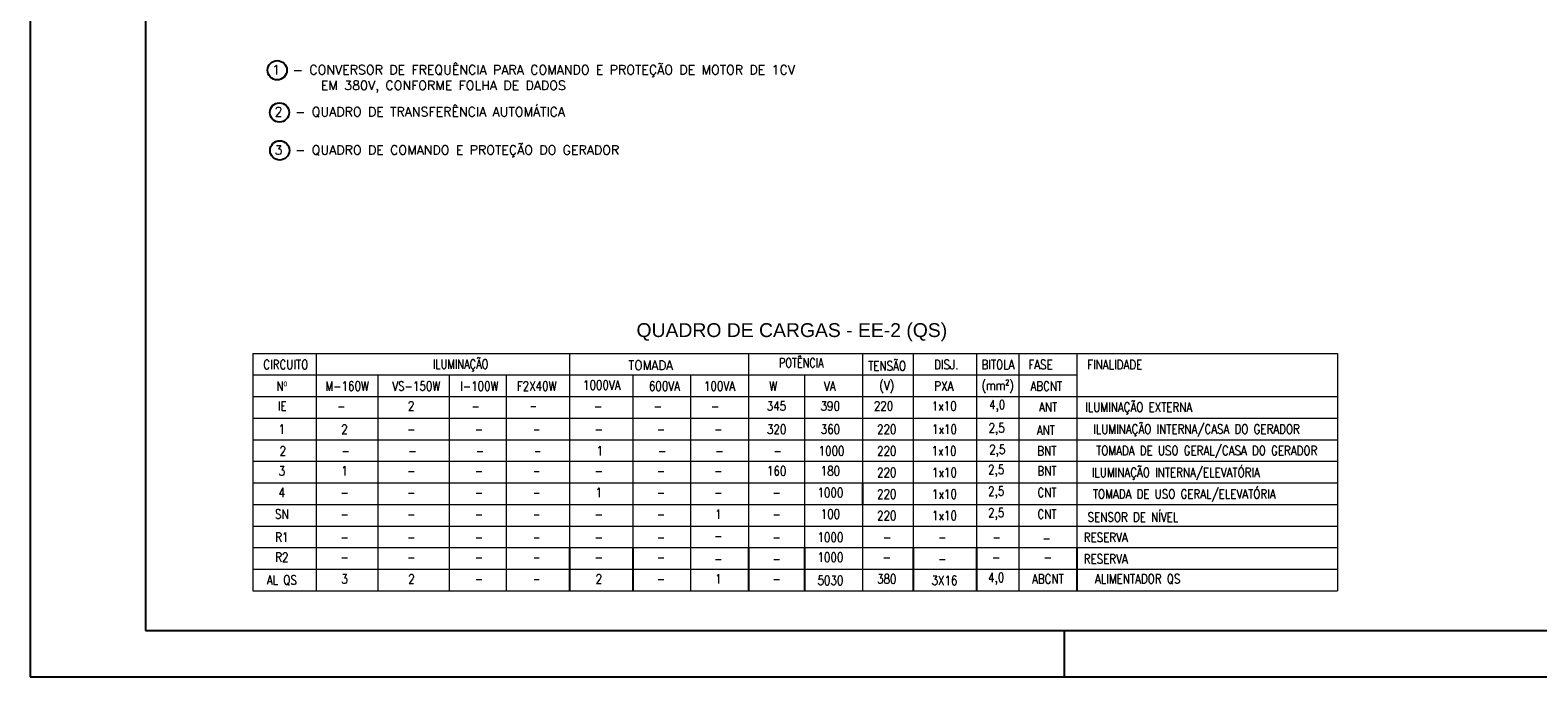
# Model space of a CAD drawing. Header units: millimetres. Extents: x 658.9 to 718.3, y 620.4 to 662.4.
# Tile 1 of 5: x 658.9 to 691.5, y 620.4 to 634.4. Entities that reach past the tile are written whole.
import ezdxf
from ezdxf.enums import TextEntityAlignment as Align

# ---------------------------------------------------------------- set-up
doc = ezdxf.new("R2010")
doc.units = ezdxf.units.MM
for name, color, linetype in [('ELE_QUAD.', 2, 'Continuous'), ('ETXT004', 4, 'Continuous'), ('ETXTE255C', 2, 'Continuous'), ('PADRÃO', 4, 'Continuous'), ('TEXTO', 7, 'Continuous')]:
    doc.layers.add(name, color=color, linetype=linetype)
doc.styles.add('LETRAS', font='romans.shx', dxfattribs={"height": 0.007874})
doc.styles.add('ROMANS', font='romans.shx')
doc.styles.add('STYLE-ARIAL_3', font='ARIAL.TTF')

msp = doc.modelspace()

# ---------------------------------------------------------------- linework, layer by layer
at = {"layer": 'ELE_QUAD.', "color": 7, "linetype": 'Continuous', "lineweight": 5}
for p, q in [((663.71, 627.409), (670.905, 627.409)), ((663.71, 627.409), (663.71, 622.269)), ((665.082, 627.409), (665.082, 622.269)), ((670.386, 627.409), (687.202, 627.409)), ((670.573, 627.409), (670.573, 626.476)), ((674.449, 627.409), (674.449, 626.476)), ((676.917, 627.409), (676.917, 626.476)), ((678.016, 627.409), (678.016, 626.476)), ((679.382, 627.409), (679.382, 626.476)), ((679.382, 627.409), (679.382, 626.476)), ((680.303, 627.409), (680.303, 626.476)), ((680.303, 627.409), (680.303, 626.476)), ((680.303, 627.409), (680.303, 626.476)), ((681.555, 627.409), (681.555, 626.476)), ((687.202, 627.409), (687.202, 622.269)), ((663.71, 626.944), (670.573, 626.944)), ((666.419, 626.944), (666.419, 622.269)), ((667.965, 626.944), (667.965, 622.269)), ((669.2, 626.944), (669.2, 622.269)), ((670.573, 626.944), (681.555, 626.944)), ((671.945, 626.944), (671.945, 626.476)), ((673.189, 626.944), (673.189, 626.476)), ((675.657, 626.944), (675.657, 626.476)), ((663.71, 626.476), (670.573, 626.476)), ((670.573, 626.476), (687.202, 626.476)), ((670.573, 626.476), (687.202, 626.476)), ((670.573, 626.476), (670.573, 622.269)), ((670.573, 626.476), (670.573, 622.269)), ((671.945, 626.476), (671.945, 622.269)), ((673.189, 626.476), (673.189, 622.269)), ((674.449, 626.476), (674.449, 622.269)), ((675.657, 626.476), (675.657, 622.269)), ((676.917, 626.476), (676.917, 622.269)), ((678.016, 626.476), (678.016, 622.269)), ((679.382, 626.476), (679.382, 622.269)), ((679.382, 626.476), (679.382, 622.269)), ((680.303, 626.476), (680.303, 622.269)), ((680.303, 626.476), (680.303, 622.269)), ((680.303, 626.476), (680.303, 622.269)), ((681.555, 626.476), (681.555, 622.269)), ((663.71, 626.009), (670.573, 626.009)), ((670.573, 626.009), (687.202, 626.009)), ((670.573, 626.009), (670.573, 622.269)), ((670.573, 626.009), (670.573, 622.269)), ((671.945, 626.009), (671.945, 622.269)), ((673.189, 626.009), (673.189, 622.269)), ((674.449, 626.009), (674.449, 622.269)), ((675.657, 626.009), (675.657, 622.269)), ((676.917, 626.009), (676.917, 622.269)), ((678.016, 626.009), (678.016, 622.269)), ((679.382, 626.009), (679.382, 622.269)), ((679.382, 626.009), (679.382, 622.269)), ((680.303, 626.009), (680.303, 622.269)), ((680.303, 626.009), (680.303, 622.269)), ((680.303, 626.009), (680.303, 622.269)), ((681.555, 626.009), (681.555, 622.269)), ((663.71, 625.541), (670.573, 625.541)), ((670.573, 625.541), (687.202, 625.541)), ((670.573, 625.541), (687.202, 625.541)), ((670.573, 625.541), (687.202, 625.541)), ((670.573, 625.541), (687.202, 625.541)), ((663.71, 625.074), (670.573, 625.074)), ((670.573, 625.074), (687.202, 625.074)), ((663.71, 624.606), (670.573, 624.606)), ((670.573, 624.606), (687.202, 624.606)), ((670.573, 624.606), (687.202, 624.606)), ((670.573, 624.606), (687.202, 624.606)), ((670.573, 624.606), (687.202, 624.606)), ((663.71, 624.139), (670.573, 624.139)), ((670.573, 624.139), (687.202, 624.139)), ((670.573, 624.139), (687.202, 624.139)), ((670.573, 624.139), (687.202, 624.139)), ((670.573, 624.139), (687.202, 624.139)), ((676.917, 624.139), (676.917, 623.671)), ((676.917, 624.139), (676.917, 623.671)), ((663.71, 623.671), (670.573, 623.671)), ((670.573, 623.671), (687.202, 623.671)), ((670.573, 623.671), (687.202, 623.671)), ((670.573, 623.671), (687.202, 623.671)), ((670.573, 623.671), (687.202, 623.671)), ((670.573, 623.671), (687.202, 623.671)), ((670.573, 623.671), (687.202, 623.671)), ((670.573, 623.671), (687.202, 623.671)), ((670.573, 623.671), (687.202, 623.671)), ((670.573, 623.671), (687.202, 623.671)), ((663.71, 623.204), (670.573, 623.204)), ((670.573, 623.204), (687.202, 623.204)), ((670.573, 623.204), (687.202, 623.204)), ((670.573, 623.204), (687.202, 623.204)), ((670.573, 623.204), (687.202, 623.204)), ((680.303, 623.204), (680.303, 622.269)), ((680.303, 623.204), (680.303, 622.269)), ((680.303, 623.204), (680.303, 622.269)), ((680.303, 623.204), (680.303, 622.269)), ((680.303, 623.204), (680.303, 622.269)), ((680.303, 623.204), (680.303, 622.269)), ((663.71, 622.736), (687.202, 622.736)), ((663.71, 622.269), (687.202, 622.269))]:
    msp.add_line(p, q, dxfattribs=at)
at = {"layer": 'ELE_QUAD.', "linetype": 'Continuous', "lineweight": 5}
msp.add_line((670.573, 626.944), (670.573, 626.476), dxfattribs=at)
at = {"layer": 'ETXTE255C', "color": 7, "linetype": 'Continuous'}
for p, q in [((676.917, 624.606), (676.917, 624.139)), ((676.917, 624.606), (676.917, 624.139)), ((670.573, 623.204), (670.573, 622.269)), ((670.573, 623.204), (670.573, 622.269)), ((670.573, 623.204), (670.573, 622.269)), ((670.573, 623.204), (670.573, 622.269)), ((671.945, 623.204), (671.945, 622.269)), ((671.945, 623.204), (671.945, 622.269)), ((674.449, 623.204), (674.449, 622.269)), ((674.449, 623.204), (674.449, 622.269)), ((675.657, 623.204), (675.657, 622.269)), ((675.657, 623.204), (675.657, 622.269)), ((678.016, 623.204), (678.016, 622.269)), ((678.016, 623.204), (678.016, 622.269)), ((679.382, 623.204), (679.382, 622.269)), ((679.382, 623.204), (679.382, 622.269)), ((679.382, 623.204), (679.382, 622.269)), ((679.382, 623.204), (679.382, 622.269)), ((681.555, 623.204), (681.555, 622.269)), ((681.555, 623.204), (681.555, 622.269))]:
    msp.add_line(p, q, dxfattribs=at)
at = {"layer": 'PADRÃO', "color": 2}
for p, q in [((658.889, 662.407), (658.889, 620.407)), ((681.289, 620.407), (681.289, 621.407)), ((658.889, 620.407), (718.289, 620.407))]:
    msp.add_line(p, q, dxfattribs=at)
at = {"layer": 'PADRÃO', "color": 1}
for p, q in [((661.389, 661.407), (661.389, 621.407)), ((661.389, 621.407), (717.289, 621.407))]:
    msp.add_line(p, q, dxfattribs=at)
at = {"layer": 'TEXTO', "color": 2}
for centre in [(664.24, 633.543), (664.289, 632.628), (664.294, 631.807)]:
    msp.add_circle(centre, 0.209, dxfattribs=at)

# ---------------------------------------------------------------- texts
at = {"layer": 'ETXT004', "color": 2, "style": 'STYLE-ARIAL_3'}
msp.add_text('QUADRO DE CARGAS - EE-2 (QS)', height=0.3, dxfattribs=at).set_placement((675.386, 627.878), align=Align.MIDDLE)
at = {"layer": 'ETXTE255C', "linetype": 'Continuous', "style": 'LETRAS', "width": 0.817268}
for s, height, p in [('CIRCUITO', 0.2, (664.426, 627.168)), ('TENSÃO', 0.2, (677.449, 627.168)), ('DISJ.', 0.2, (678.731, 627.168)), ('BITOLA', 0.2, (679.851, 627.168)), ('FASE', 0.2, (680.772, 627.168)), ('FINALIDADE', 0.2, (682.379, 627.168)), ('Nº', 0.2, (664.34, 626.703)), ('M-160W', 0.2, (665.753, 626.703)), ('VS-150W ', 0.2, (667.306, 626.703)), ('I-100W', 0.2, (668.615, 626.703)), ('F2X40W', 0.2, (669.858, 626.703)), ('1000VA', 0.2, (671.27, 626.725)), ('600VA', 0.2, (672.626, 626.703)), ('100VA', 0.2, (673.819, 626.703)), ('W', 0.2, (674.981, 626.703)), ('VA', 0.2, (676.208, 626.703)), ('(V)', 0.2, (677.442, 626.703)), ('PXA', 0.2, (678.678, 626.703)), ('(mm²)', 0.2, (679.843, 626.703)), ('ABCNT', 0.2, (680.897, 626.703)), ('IE', 0.2, (664.348, 626.271)), ('2', 0.2, (667.142, 626.271)), ('345', 0.2, (675.053, 626.271)), ('390', 0.2, (676.218, 626.271)), ('220', 0.2, (677.372, 626.271)), ('1x10', 0.2, (678.686, 626.271)), ('4,0', 0.2, (679.833, 626.271)), ('ANT ', 0.2, (680.993, 626.251)), ('ILUMINAÇÃO EXTERNA', 0.2, (682.898, 626.244)), ('-', 0.2, (665.628, 626.271)), ('-', 0.2, (668.539, 626.271)), ('-', 0.175, (669.788, 626.271)), ('-', 0.2, (671.191, 626.271)), ('-', 0.2, (672.483, 626.271)), ('-', 0.2, (673.724, 626.271)), ('1', 0.2, (664.34, 625.768)), ('2', 0.2, (665.699, 625.768)), ('-', 0.2, (667.146, 625.768)), ('-', 0.2, (668.609, 625.768)), ('-', 0.175, (669.858, 625.768)), ('-', 0.2, (671.204, 625.768)), ('-', 0.2, (672.554, 625.768)), ('-', 0.2, (673.794, 625.768)), ('320', 0.2, (675.057, 625.768)), ('360', 0.2, (676.222, 625.768)), ('220', 0.2, (677.442, 625.768)), ('1x10', 0.2, (678.692, 625.768)), ('2,5', 0.2, (679.821, 625.768)), ('ANT', 0.2, (680.887, 625.748)), ('ILUMINAÇÃO INTERNA/CASA DO GERADOR', 0.2, (684.15, 625.765)), ('2', 0.2, (664.363, 625.3)), ('1', 0.2, (671.227, 625.3)), ('1000', 0.2, (676.246, 625.3)), ('220', 0.2, (677.442, 625.3)), ('1x10', 0.2, (678.683, 625.3)), ('2,5', 0.2, (679.835, 625.3)), ('BNT', 0.2, (680.91, 625.3)), ('TOMADA DE USO GERAL/CASA DO GERADOR', 0.2, (684.371, 625.292)), ('-', 0.2, (665.722, 625.3)), ('-', 0.2, (667.169, 625.3)), ('-', 0.2, (668.633, 625.3)), ('-', 0.175, (669.881, 625.3)), ('-', 0.2, (672.577, 625.3)), ('-', 0.2, (673.818, 625.3)), ('-', 0.2, (675.08, 625.3)), ('ILUMINAÇÃO INTERNA/ELEVATÓRIA', 0.2, (683.702, 624.833)), ('3', 0.2, (664.34, 624.866)), ('1', 0.2, (665.699, 624.866)), ('-', 0.2, (667.146, 624.866)), ('-', 0.2, (668.609, 624.866)), ('-', 0.175, (669.858, 624.866)), ('-', 0.2, (671.204, 624.866)), ('-', 0.2, (672.554, 624.866)), ('-', 0.2, (673.794, 624.866)), ('160', 0.2, (675.057, 624.866)), ('180', 0.2, (676.222, 624.866)), ('220', 0.2, (677.442, 624.833)), ('1x10', 0.2, (678.692, 624.833)), ('2,5', 0.2, (679.812, 624.866)), ('BNT', 0.2, (680.912, 624.866)), ('4', 0.2, (664.34, 624.398)), ('-', 0.2, (665.699, 624.398)), ('-', 0.2, (667.146, 624.398)), ('-', 0.2, (668.609, 624.398)), ('-', 0.175, (669.858, 624.398)), ('1', 0.2, (671.204, 624.398)), ('-', 0.2, (672.554, 624.398)), ('-', 0.2, (673.794, 624.398)), ('-', 0.2, (675.057, 624.398)), ('1000', 0.2, (676.222, 624.398)), ('220', 0.2, (677.442, 624.365)), ('1x10', 0.2, (678.692, 624.365)), ('2,5', 0.2, (679.812, 624.398)), ('CNT', 0.2, (680.912, 624.398)), ('TOMADA DE USO GERAL/ELEVATÓRIA', 0.2, (683.884, 624.366)), ('SN', 0.2, (664.34, 623.931)), ('1', 0.2, (673.794, 623.931)), ('100', 0.2, (676.222, 623.931)), ('220', 0.2, (677.442, 623.898)), ('1x10', 0.2, (678.692, 623.898)), ('2,5', 0.2, (679.812, 623.931)), ('CNT', 0.2, (680.912, 623.931)), ('SENSOR DE NÍVEL', 0.2, (682.774, 623.898)), ('-', 0.2, (665.699, 623.931)), ('-', 0.2, (667.146, 623.931)), ('-', 0.2, (668.609, 623.931)), ('-', 0.175, (669.858, 623.931)), ('-', 0.2, (671.204, 623.931)), ('-', 0.2, (672.554, 623.931)), ('-', 0.2, (675.057, 623.931)), ('R1', 0.2, (664.34, 623.43)), ('-', 0.2, (665.699, 623.43)), ('-', 0.2, (667.146, 623.43)), ('-', 0.2, (668.609, 623.43)), ('-', 0.175, (669.858, 623.43)), ('-', 0.2, (671.204, 623.43)), ('-', 0.2, (672.554, 623.43)), ('-', 0.2, (673.794, 623.463)), ('-', 0.2, (675.057, 623.43)), ('1000', 0.2, (676.222, 623.43)), ('-', 0.2, (677.451, 623.43)), ('-', 0.2, (678.647, 623.43)), ('-', 0.2, (679.821, 623.43)), ('-', 0.2, (680.906, 623.41)), ('RESERVA', 0.2, (682.185, 623.427)), ('R2', 0.2, (664.34, 622.996)), ('1000', 0.2, (676.222, 622.996)), ('RESERVA', 0.2, (682.185, 622.96)), ('-', 0.2, (665.699, 622.996)), ('-', 0.2, (667.146, 622.996)), ('-', 0.2, (668.609, 622.996)), ('-', 0.175, (669.858, 622.996)), ('-', 0.2, (671.204, 622.996)), ('-', 0.2, (672.554, 622.996)), ('-', 0.2, (673.794, 622.963)), ('-', 0.2, (675.057, 622.963)), ('-', 0.2, (677.442, 622.996)), ('-', 0.2, (678.647, 622.963)), ('-', 0.2, (679.812, 622.996)), ('-', 0.2, (680.931, 622.996)), ('AL QS', 0.2, (664.34, 622.495)), ('3', 0.2, (665.699, 622.528)), ('2', 0.2, (667.146, 622.528)), ('-', 0.2, (668.609, 622.528)), ('-', 0.175, (669.858, 622.528)), ('2', 0.2, (671.204, 622.528)), ('-', 0.2, (672.554, 622.528)), ('1', 0.2, (673.794, 622.528)), ('-', 0.2, (675.057, 622.528)), ('5030', 0.2, (676.222, 622.495)), ('380', 0.2, (677.442, 622.528)), ('3X16', 0.2, (678.692, 622.495)), ('4,0', 0.2, (679.812, 622.528)), ('ABCNT', 0.2, (680.931, 622.528)), ('ALIMENTADOR QS', 0.2, (682.876, 622.52))]:
    msp.add_text(s, height=height, dxfattribs=at).set_placement(p, align=Align.MIDDLE)
at = {"layer": 'ETXTE255C', "linetype": 'Continuous', "style": 'LETRAS'}
for s, width, p, p2 in [('ILUMINAÇÃO', 0.716383, (667.609, 627.079), (668.817, 627.079)), ('POTÊNCIA', 0.696099, (675.106, 627.107), (676.074, 627.107)), ('TOMADA', 0.861275, (671.844, 627.054), (672.812, 627.054))]:
    msp.add_text(s, height=0.2, dxfattribs=dict(at, width=width)).set_placement(p, p2, align=Align.FIT)
at = {"layer": 'TEXTO', "color": 2, "style": 'ROMANS'}
for s, p in [('1  - CONVERSOR DE FREQUÊNCIA PARA COMANDO E PROTEÇÃO DE MOTOR DE 1CV', (664.13, 633.452)), ('EM 380V, CONFORME FOLHA DE DADOS', (665.186, 633.116)), ('2  - QUADRO DE TRANSFERÊNCIA AUTOMÁTICA', (664.182, 632.544)), ('3  - QUADRO DE COMANDO E PROTEÇÃO DO GERADOR', (664.182, 631.716))]:
    msp.add_text(s, height=0.2, dxfattribs=at).set_placement(p)

doc.saveas('drawing.dxf')
